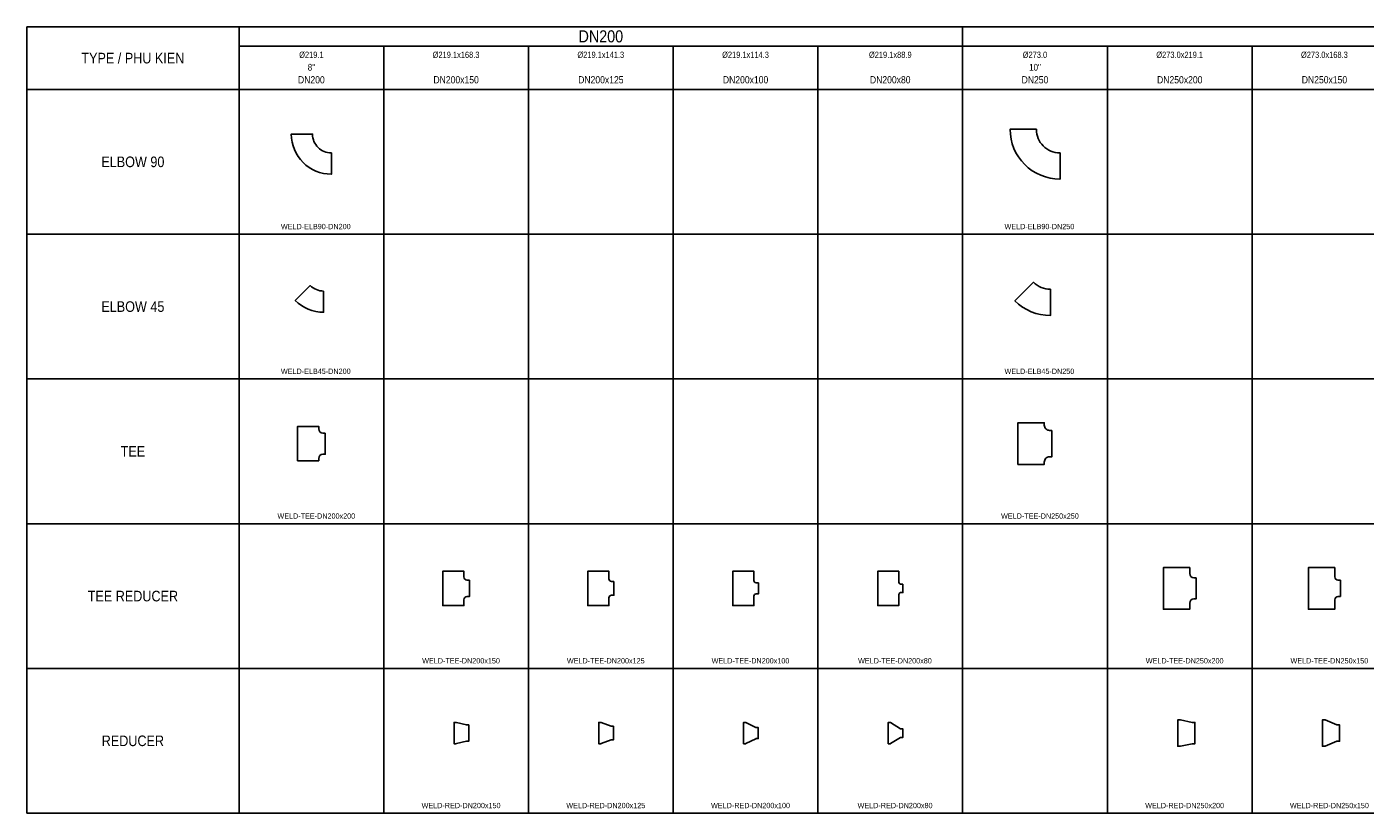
# Model space of a CAD drawing. Header units: millimetres. Extents: x -22329 to 5371, y 706 to 8856.
# Tile 1 of 2: x -22329 to -8456, y 706 to 8856. Entities that reach past the tile are written whole.
import ezdxf

# ---------------------------------------------------------------- set-up
doc = ezdxf.new("R2010")
doc.units = ezdxf.units.MM
doc.styles.get("Standard").update_dxf_attribs({"font": 'arial.ttf'})

# ---------------------------------------------------------------- blocks, each defined once
blk = doc.blocks.new('*U37')
blk.add_lwpolyline([(305, 110), (305, -110), (303, -110, -0.414214), (-110, 303), (-110, 305), (110, 305), (110, 303, 0.414214), (303, 110)], format="xyb", close=True)
blk = doc.blocks.new('*U38')
blk.add_lwpolyline([(381, 136), (381, -136), (379, -136, -0.414214), (-136, 379), (-136, 381), (136, 381), (136, 379, 0.414214), (379, 136)], format="xyb", close=True)
blk = doc.blocks.new('*U40')
blk.add_lwpolyline([(127, 110, -0.198912), (-12, 167), (-167, 12, 0.198912), (127, -110)], format="xyb", close=True)
blk = doc.blocks.new('*U41')
blk.add_lwpolyline([(159, 136, -0.198912), (-16, 209), (-209, 16, 0.198912), (159, -136)], format="xyb", close=True)
blk = doc.blocks.new('*U43')
blk.add_lwpolyline([(178, 109.55), (153.37, 109.55, -0.41421356), (109.55, 153.37), (109.55, 178), (-109.55, 178), (-109.55, -178), (109.55, -178), (109.55, -153.37, -0.41421356), (153.37, -109.55), (178, -109.55)], format="xyb", close=True)
blk = doc.blocks.new('*U44')
blk.add_lwpolyline([(216, 136.5), (191.1, 136.5, -0.4142136), (136.5, 191.1), (136.5, 216), (-136.5, 216), (-136.5, -216), (136.5, -216), (136.5, -191.1, -0.4142136), (191.1, -136.5), (216, -136.5)], format="xyb", close=True)
blk = doc.blocks.new('*U46')
blk.add_lwpolyline([(168, 84.15), (143.21, 84.15, -0.41421356), (109.55, 117.81), (109.55, 178), (-109.55, 178), (-109.55, -178), (109.55, -178), (109.55, -117.81, -0.41421356), (143.21, -84.15), (168, -84.15)], format="xyb", close=True)
blk = doc.blocks.new('*U47')
blk.add_lwpolyline([(162, 70.65), (137.81, 70.65, -0.41421356), (109.55, 98.91), (109.55, 178), (-109.55, 178), (-109.55, -178), (109.55, -178), (109.55, -98.91, -0.41421356), (137.81, -70.65), (162, -70.65)], format="xyb", close=True)
blk = doc.blocks.new('*U48')
blk.add_lwpolyline([(156, 57.15), (132.41, 57.15, -0.41421356), (109.55, 80.01), (109.55, 178), (-109.55, 178), (-109.55, -178), (109.55, -178), (109.55, -80.01, -0.41421356), (132.41, -57.15), (156, -57.15)], format="xyb", close=True)
blk = doc.blocks.new('*U49')
blk.add_lwpolyline([(152, 44.45), (127.33, 44.45, -0.41421356), (109.55, 62.23), (109.55, 178), (-109.55, 178), (-109.55, -178), (109.55, -178), (109.55, -62.23, -0.41421356), (127.33, -44.45), (152, -44.45)], format="xyb", close=True)
blk = doc.blocks.new('*U50')
blk.add_lwpolyline([(203, 109.55), (180.32, 109.55, -0.41421356), (136.5, 153.37), (136.5, 216), (-136.5, 216), (-136.5, -216), (136.5, -216), (136.5, -153.37, -0.41421356), (180.32, -109.55), (203, -109.55)], format="xyb", close=True)
blk = doc.blocks.new('*U51')
blk.add_lwpolyline([(194, 84.15), (170.16, 84.15, -0.41421356), (136.5, 117.81), (136.5, 216), (-136.5, 216), (-136.5, -216), (136.5, -216), (136.5, -117.81, -0.41421356), (170.16, -84.15), (194, -84.15)], format="xyb", close=True)
blk = doc.blocks.new('*U58')
blk.add_lwpolyline([(24, 109, 0.058651), (21, 110), (0, 110), (0, -110), (21, -110, 0.058651), (24, -109), (128, -84, -0.058651), (131, -84), (152, -84), (152, 84), (131, 84, -0.058651), (128, 84)], format="xyb", close=True)
blk = doc.blocks.new('*U59')
blk.add_lwpolyline([(25, 109, 0.087851), (21, 110), (0, 110), (0, -110), (21, -110, 0.087851), (25, -109), (127, -71, -0.087851), (131, -71), (152, -71), (152, 71), (131, 71, -0.087851), (127, 71)], format="xyb", close=True)
blk = doc.blocks.new('*U60')
blk.add_lwpolyline([(25, 109, 0.114905), (21, 110), (0, 110), (0, -110), (21, -110, 0.114905), (25, -109), (127, -58, -0.114905), (131, -57), (152, -57), (152, 57), (131, 57, -0.114905), (127, 58)], format="xyb", close=True)
blk = doc.blocks.new('*U61')
blk.add_lwpolyline([(24, 109, 0.138139), (21, 110), (0, 110), (0, -110), (21, -110, 0.138139), (24, -109), (128, -45, -0.138139), (131, -44), (152, -44), (152, 44), (131, 44, -0.138139), (128, 45)], format="xyb", close=True)
blk = doc.blocks.new('*U62')
blk.add_lwpolyline([(28, 136, 0.053303), (25, 136), (0, 136), (0, -136), (25, -136, 0.053303), (28, -136), (150, -110, -0.053303), (153, -110), (178, -110), (178, 110), (153, 110, -0.053303), (150, 110)], format="xyb", close=True)
blk = doc.blocks.new('*U63')
blk.add_lwpolyline([(29, 136, 0.099767), (24, 136), (0, 136), (0, -136), (24, -136, 0.099767), (29, -136), (149, -85, -0.099767), (154, -84), (178, -84), (178, 84), (154, 84, -0.099767), (149, 85)], format="xyb", close=True)

msp = doc.modelspace()

# ---------------------------------------------------------------- linework, layer by layer
for p, q in [((-22329, 8856), (5371, 8856)), ((-22329, 8856), (-22329, 706)), ((-20129, 8856), (-20129, 706)), ((-12629, 8856), (-12629, 8656)), ((-20129, 8656), (5371, 8656)), ((-18629, 8656), (-18629, 706)), ((-17129, 8656), (-17129, 706)), ((-15629, 8656), (-15629, 706)), ((-14129, 8656), (-14129, 706)), ((-12629, 8656), (-12629, 706)), ((-11129, 8656), (-11129, 706)), ((-9629, 8656), (-9629, 706)), ((-22329, 8206), (5371, 8206)), ((-22329, 6706), (5371, 6706)), ((-22329, 5206), (5371, 5206)), ((-22329, 3706), (5371, 3706)), ((-22329, 2206), (5371, 2206)), ((-22329, 706), (5371, 706))]:
    msp.add_line(p, q)

# ---------------------------------------------------------------- block references
for name, p in [('*U38', (-12001, 7413)), ('*U37', (-19477, 7438)), ('*U40', (-19379, 6007)), ('*U41', (-11879, 5999)), ('*U44', (-11919, 4536)), ('*U43', (-19413, 4536)), ('*U46', (-17908, 3036)), ('*U47', (-16405, 3036)), ('*U48', (-14902, 3036)), ('*U49', (-13400, 3036)), ('*U50', (-10412, 3036)), ('*U51', (-8908, 3036)), ('*U62', (-10400, 1536)), ('*U63', (-8900, 1536)), ('*U58', (-17900, 1536)), ('*U59', (-16400, 1536)), ('*U60', (-14900, 1536)), ('*U61', (-13400, 1536))]:
    msp.add_blockref(name, p)

# ---------------------------------------------------------------- texts
at = {"width": 0.85}
for s, height, p in [('DN200', 125, (-16610, 8694)), ('%%C219.1', 65, (-19506, 8533)), ('%%C219.1x168.3', 65, (-18122, 8533)), ('%%C219.1x141.3', 65, (-16622, 8533)), ('%%C219.1x114.3', 65, (-15122, 8533)), ('%%C219.1x88.9', 65, (-13600, 8533)), ('%%C273.0', 65, (-12006, 8533)), ('%%C273.0x219.1', 65, (-10622, 8533)), ('%%C273.0x168.3', 65, (-9122, 8533)), ('TYPE / PHU KIEN', 110, (-21763, 8476)), ('8"', 70, (-19417, 8401)), ('10"', 70, (-11940, 8401)), ('DN200', 75, (-19518, 8269)), ('DN200x150', 75, (-18114, 8269)), ('DN200x125', 75, (-16614, 8269)), ('DN200x100', 75, (-15114, 8269)), ('DN200x80', 75, (-13590, 8269)), ('DN250', 75, (-12018, 8269)), ('DN250x200', 75, (-10614, 8269)), ('DN250x150', 75, (-9114, 8269)), ('ELBOW 90', 110, (-21556, 7401)), ('WELD-ELB90-DN200', 55, (-19695, 6758)), ('WELD-ELB90-DN250', 55, (-12195, 6758)), ('ELBOW 45', 110, (-21556, 5901)), ('WELD-ELB45-DN200', 55, (-19695, 5258)), ('WELD-ELB45-DN250', 55, (-12195, 5258)), ('TEE', 110, (-21356, 4401)), ('WELD-TEE-DN200x200', 55, (-19731, 3758)), ('WELD-TEE-DN250x250', 55, (-12231, 3758)), ('TEE REDUCER', 110, (-21697, 2901)), ('WELD-TEE-DN200x150', 55, (-18231, 2258)), ('WELD-TEE-DN200x125', 55, (-16731, 2258)), ('WELD-TEE-DN200x100', 55, (-15231, 2258)), ('WELD-TEE-DN200x80', 55, (-13713, 2258)), ('WELD-TEE-DN250x200', 55, (-10731, 2258)), ('WELD-TEE-DN250x150', 55, (-9231, 2258)), ('REDUCER', 110, (-21552, 1401)), ('WELD-RED-DN200x150', 55, (-18237, 758)), ('WELD-RED-DN200x125', 55, (-16737, 758)), ('WELD-RED-DN200x100', 55, (-15237, 758)), ('WELD-RED-DN200x80', 55, (-13718, 758)), ('WELD-RED-DN250x200', 55, (-10737, 758)), ('WELD-RED-DN250x150', 55, (-9237, 758))]:
    msp.add_text(s, height=height, dxfattribs=at).set_placement(p)

doc.saveas('drawing.dxf')
